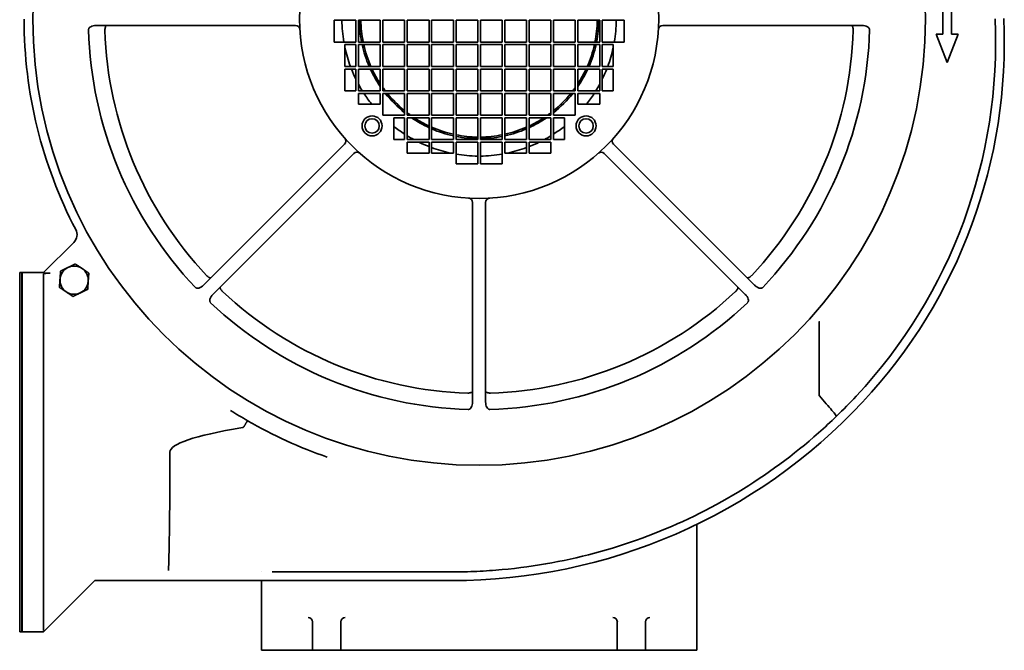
# Model space of a CAD drawing. Header units: millimetres. Extents: x 194 to 646, y 39 to 555.
# Tile 1 of 2: x 194 to 646, y 39 to 329. Entities that reach past the tile are written whole.
import ezdxf

# ---------------------------------------------------------------- set-up
doc = ezdxf.new("R2010")
doc.units = ezdxf.units.MM
doc.header["$LTSCALE"] = 2
doc.layers.add('Krawędzie widoczne(ISO)', color=7, linetype='Continuous', lineweight=35, true_color=0x262659)

msp = doc.modelspace()

# ---------------------------------------------------------------- linework, layer by layer
at = {"layer": 'Krawędzie widoczne(ISO)'}
for p, q in [((617.88, 336.37), (617.88, 322.37)), ((621.88, 322.37), (621.88, 336.37)), ((320.53, 326.37), (228.97, 326.37)), ((338.28, 318.77), (338.28, 328.77)), ((338.28, 328.77), (348.28, 328.77)), ((348.28, 328.77), (348.28, 318.77)), ((349.48, 318.77), (349.48, 328.77)), ((349.48, 328.77), (359.48, 328.77)), ((359.48, 328.77), (359.48, 318.77)), ((360.68, 318.77), (360.68, 328.77)), ((360.68, 328.77), (370.68, 328.77)), ((370.68, 328.77), (370.68, 318.77)), ((371.88, 318.77), (371.88, 328.77)), ((371.88, 328.77), (381.88, 328.77)), ((381.88, 328.77), (381.88, 318.77)), ((383.08, 318.77), (383.08, 328.77)), ((383.08, 328.77), (393.08, 328.77)), ((393.08, 328.77), (393.08, 318.77)), ((394.28, 318.77), (394.28, 328.77)), ((394.28, 328.77), (404.28, 328.77)), ((404.28, 328.77), (404.28, 318.77)), ((405.48, 328.77), (415.48, 328.77)), ((405.48, 318.77), (405.48, 328.77)), ((415.48, 328.77), (415.48, 318.77)), ((416.68, 328.77), (426.68, 328.77)), ((416.68, 318.77), (416.68, 328.77)), ((426.68, 328.77), (426.68, 318.77)), ((427.88, 328.77), (437.88, 328.77)), ((427.88, 318.77), (427.88, 328.77)), ((437.88, 328.77), (437.88, 318.77)), ((439.08, 328.77), (449.08, 328.77)), ((439.08, 318.77), (439.08, 328.77)), ((449.08, 328.77), (449.08, 318.77)), ((450.28, 328.77), (460.28, 328.77)), ((450.28, 318.77), (450.28, 328.77)), ((460.28, 328.77), (460.28, 318.77)), ((461.48, 328.77), (471.48, 328.77)), ((461.48, 318.77), (461.48, 328.77)), ((471.48, 328.77), (471.48, 318.77)), ((489.23, 326.37), (580.78, 326.37)), ((617.88, 322.37), (614.88, 322.37)), ((614.88, 322.37), (619.88, 309.37)), ((619.88, 309.37), (624.88, 322.37)), ((624.88, 322.37), (621.88, 322.37)), ((348.28, 318.77), (338.28, 318.77)), ((343.28, 307.57), (343.28, 317.57)), ((343.28, 317.57), (348.28, 317.57)), ((348.28, 317.57), (348.28, 307.57)), ((359.48, 318.77), (349.48, 318.77)), ((349.48, 317.57), (359.48, 317.57)), ((349.48, 307.57), (349.48, 317.57)), ((359.48, 317.57), (359.48, 307.57)), ((370.68, 318.77), (360.68, 318.77)), ((360.68, 307.57), (360.68, 317.57)), ((360.68, 317.57), (370.68, 317.57)), ((370.68, 317.57), (370.68, 307.57)), ((381.88, 318.77), (371.88, 318.77)), ((371.88, 307.57), (371.88, 317.57)), ((371.88, 317.57), (381.88, 317.57)), ((381.88, 317.57), (381.88, 307.57)), ((393.08, 318.77), (383.08, 318.77)), ((383.08, 317.57), (393.08, 317.57)), ((383.08, 307.57), (383.08, 317.57)), ((393.08, 317.57), (393.08, 307.57)), ((404.28, 318.77), (394.28, 318.77)), ((394.28, 307.57), (394.28, 317.57)), ((394.28, 317.57), (404.28, 317.57)), ((404.28, 317.57), (404.28, 307.57)), ((415.48, 318.77), (405.48, 318.77)), ((405.48, 317.57), (415.48, 317.57)), ((405.48, 307.57), (405.48, 317.57)), ((415.48, 317.57), (415.48, 307.57)), ((426.68, 318.77), (416.68, 318.77)), ((416.68, 317.57), (426.68, 317.57)), ((416.68, 307.57), (416.68, 317.57)), ((426.68, 317.57), (426.68, 307.57)), ((437.88, 318.77), (427.88, 318.77)), ((427.88, 317.57), (437.88, 317.57)), ((427.88, 307.57), (427.88, 317.57)), ((437.88, 317.57), (437.88, 307.57)), ((449.08, 318.77), (439.08, 318.77)), ((439.08, 317.57), (449.08, 317.57)), ((439.08, 307.57), (439.08, 317.57)), ((449.08, 317.57), (449.08, 307.57)), ((460.28, 318.77), (450.28, 318.77)), ((450.28, 317.57), (460.28, 317.57)), ((450.28, 307.57), (450.28, 317.57)), ((460.28, 317.57), (460.28, 307.57)), ((471.48, 318.77), (461.48, 318.77)), ((461.48, 307.57), (461.48, 317.57)), ((461.48, 317.57), (466.48, 317.57)), ((466.48, 317.57), (466.48, 307.57)), ((348.28, 307.57), (343.28, 307.57)), ((359.48, 307.57), (349.48, 307.57)), ((370.68, 307.57), (360.68, 307.57)), ((381.88, 307.57), (371.88, 307.57)), ((393.08, 307.57), (383.08, 307.57)), ((404.28, 307.57), (394.28, 307.57)), ((415.48, 307.57), (405.48, 307.57)), ((426.68, 307.57), (416.68, 307.57)), ((437.88, 307.57), (427.88, 307.57)), ((449.08, 307.57), (439.08, 307.57)), ((460.28, 307.57), (450.28, 307.57)), ((466.48, 307.57), (461.48, 307.57)), ((343.28, 306.37), (348.28, 306.37)), ((343.28, 296.37), (343.28, 306.37)), ((348.28, 306.37), (348.28, 296.37)), ((349.48, 306.37), (359.48, 306.37)), ((349.48, 296.37), (349.48, 306.37)), ((359.48, 306.37), (359.48, 296.37)), ((360.68, 296.37), (360.68, 306.37)), ((360.68, 306.37), (370.68, 306.37)), ((370.68, 306.37), (370.68, 296.37)), ((371.88, 296.37), (371.88, 306.37)), ((371.88, 306.37), (381.88, 306.37)), ((381.88, 306.37), (381.88, 296.37)), ((383.08, 306.37), (393.08, 306.37)), ((383.08, 296.37), (383.08, 306.37)), ((393.08, 306.37), (393.08, 296.37)), ((394.28, 296.37), (394.28, 306.37)), ((394.28, 306.37), (404.28, 306.37)), ((404.28, 306.37), (404.28, 296.37)), ((405.48, 306.37), (415.48, 306.37)), ((405.48, 296.37), (405.48, 306.37)), ((415.48, 306.37), (415.48, 296.37)), ((416.68, 306.37), (426.68, 306.37)), ((416.68, 296.37), (416.68, 306.37)), ((426.68, 306.37), (426.68, 296.37)), ((427.88, 306.37), (437.88, 306.37)), ((427.88, 296.37), (427.88, 306.37)), ((437.88, 306.37), (437.88, 296.37)), ((439.08, 306.37), (449.08, 306.37)), ((439.08, 296.37), (439.08, 306.37)), ((449.08, 306.37), (449.08, 296.37)), ((450.28, 306.37), (460.28, 306.37)), ((450.28, 296.37), (450.28, 306.37)), ((460.28, 306.37), (460.28, 296.37)), ((461.48, 306.37), (466.48, 306.37)), ((461.48, 296.37), (461.48, 306.37)), ((466.48, 306.37), (466.48, 296.37)), ((348.28, 296.37), (343.28, 296.37)), ((359.48, 296.37), (349.48, 296.37)), ((349.48, 290.17), (349.48, 295.17)), ((349.48, 295.17), (359.48, 295.17)), ((359.48, 295.17), (359.48, 290.17)), ((370.68, 296.37), (360.68, 296.37)), ((360.68, 285.17), (360.68, 295.17)), ((360.68, 295.17), (370.68, 295.17)), ((370.68, 295.17), (370.68, 285.17)), ((381.88, 296.37), (371.88, 296.37)), ((371.88, 285.17), (371.88, 295.17)), ((371.88, 295.17), (381.88, 295.17)), ((381.88, 295.17), (381.88, 285.17)), ((393.08, 296.37), (383.08, 296.37)), ((383.08, 295.17), (393.08, 295.17)), ((383.08, 285.17), (383.08, 295.17)), ((393.08, 295.17), (393.08, 285.17)), ((404.28, 296.37), (394.28, 296.37)), ((394.28, 285.17), (394.28, 295.17)), ((394.28, 295.17), (404.28, 295.17)), ((404.28, 295.17), (404.28, 285.17)), ((415.48, 296.37), (405.48, 296.37)), ((405.48, 295.17), (415.48, 295.17)), ((405.48, 285.17), (405.48, 295.17)), ((415.48, 295.17), (415.48, 285.17)), ((426.68, 296.37), (416.68, 296.37)), ((416.68, 295.17), (426.68, 295.17)), ((416.68, 285.17), (416.68, 295.17)), ((426.68, 295.17), (426.68, 285.17)), ((437.88, 296.37), (427.88, 296.37)), ((427.88, 295.17), (437.88, 295.17)), ((427.88, 285.17), (427.88, 295.17)), ((437.88, 295.17), (437.88, 285.17)), ((449.08, 296.37), (439.08, 296.37)), ((439.08, 295.17), (449.08, 295.17)), ((439.08, 285.17), (439.08, 295.17)), ((449.08, 295.17), (449.08, 285.17)), ((460.28, 296.37), (450.28, 296.37)), ((450.28, 290.17), (450.28, 295.17)), ((450.28, 295.17), (460.28, 295.17)), ((460.28, 295.17), (460.28, 290.17)), ((466.48, 296.37), (461.48, 296.37)), ((359.48, 290.17), (349.48, 290.17)), ((460.28, 290.17), (450.28, 290.17)), ((370.68, 285.17), (360.68, 285.17)), ((381.88, 285.17), (371.88, 285.17)), ((393.08, 285.17), (383.08, 285.17)), ((404.28, 285.17), (394.28, 285.17)), ((415.48, 285.17), (405.48, 285.17)), ((426.68, 285.17), (416.68, 285.17)), ((437.88, 285.17), (427.88, 285.17)), ((449.08, 285.17), (439.08, 285.17)), ((365.68, 273.97), (365.68, 283.97)), ((365.68, 283.97), (370.68, 283.97)), ((370.68, 283.97), (370.68, 273.97)), ((371.88, 273.97), (371.88, 283.97)), ((371.88, 283.97), (381.88, 283.97)), ((381.88, 283.97), (381.88, 273.97)), ((383.08, 273.97), (383.08, 283.97)), ((383.08, 283.97), (393.08, 283.97)), ((393.08, 283.97), (393.08, 273.97)), ((394.28, 273.97), (394.28, 283.97)), ((394.28, 283.97), (404.28, 283.97)), ((404.28, 283.97), (404.28, 273.97)), ((405.48, 283.97), (415.48, 283.97)), ((405.48, 273.97), (405.48, 283.97)), ((415.48, 283.97), (415.48, 273.97)), ((416.68, 273.97), (416.68, 283.97)), ((416.68, 283.97), (426.68, 283.97)), ((426.68, 283.97), (426.68, 273.97)), ((427.88, 273.97), (427.88, 283.97)), ((427.88, 283.97), (437.88, 283.97)), ((437.88, 283.97), (437.88, 273.97)), ((439.08, 283.97), (444.08, 283.97)), ((439.08, 273.97), (439.08, 283.97)), ((444.08, 283.97), (444.08, 273.97)), ((278.37, 207.11), (343.11, 271.85)), ((370.68, 273.97), (365.68, 273.97)), ((381.88, 273.97), (371.88, 273.97)), ((371.88, 272.77), (381.88, 272.77)), ((371.88, 267.77), (371.88, 272.77)), ((381.88, 272.77), (381.88, 267.77)), ((393.08, 273.97), (383.08, 273.97)), ((383.08, 272.77), (393.08, 272.77)), ((383.08, 267.77), (383.08, 272.77)), ((393.08, 272.77), (393.08, 267.77)), ((404.28, 273.97), (394.28, 273.97)), ((394.28, 262.77), (394.28, 272.77)), ((394.28, 272.77), (404.28, 272.77)), ((404.28, 272.77), (404.28, 262.77)), ((415.48, 273.97), (405.48, 273.97)), ((405.48, 272.77), (415.48, 272.77)), ((405.48, 262.77), (405.48, 272.77)), ((415.48, 272.77), (415.48, 262.77)), ((426.68, 273.97), (416.68, 273.97)), ((416.68, 272.77), (426.68, 272.77)), ((416.68, 267.77), (416.68, 272.77)), ((426.68, 272.77), (426.68, 267.77)), ((437.88, 273.97), (427.88, 273.97)), ((427.88, 272.77), (437.88, 272.77)), ((427.88, 267.77), (427.88, 272.77)), ((437.88, 272.77), (437.88, 267.77)), ((444.08, 273.97), (439.08, 273.97)), ((466.65, 271.85), (531.38, 207.11)), ((347.35, 267.6), (282.61, 202.87)), ((381.88, 267.77), (371.88, 267.77)), ((393.08, 267.77), (383.08, 267.77)), ((426.68, 267.77), (416.68, 267.77)), ((437.88, 267.77), (427.88, 267.77)), ((462.4, 267.6), (527.14, 202.87)), ((404.28, 262.77), (394.28, 262.77)), ((415.48, 262.77), (405.48, 262.77)), ((401.88, 245.02), (401.88, 153.46)), ((407.88, 245.02), (407.88, 153.46)), ((218.74, 226.74), (204.88, 212.87)), ((193.88, 212.87), (193.88, 47.87)), ((193.88, 212.87), (194.88, 212.87)), ((194.88, 212.87), (194.88, 47.87)), ((194.88, 212.77), (194.98, 212.87)), ((194.98, 212.87), (194.98, 47.87)), ((204.88, 212.87), (194.98, 212.87)), ((204.88, 212.87), (204.88, 212.57)), ((204.88, 212.57), (207.88, 212.57)), ((204.88, 212.26), (204.88, 48.48)), ((561.08, 190.05), (561.08, 190.04)), ((561.08, 190.04), (561.08, 156.57)), ((504.88, 101.65), (504.88, 101.65)), ((504.88, 66.68), (504.88, 97.2)), ((304.88, 75.4), (304.88, 75.4)), ((309.87, 75.37), (392.37, 75.37)), ((207.88, 50.87), (228.38, 71.37)), ((228.38, 71.37), (392.37, 71.37)), ((304.88, 71.37), (304.88, 66.68)), ((304.88, 66.68), (304.88, 54.68)), ((504.88, 54.68), (504.88, 66.68)), ((304.88, 54.68), (304.88, 52.55)), ((504.88, 52.55), (504.88, 54.68)), ((205.31, 48.3), (207.88, 50.87)), ((304.88, 52.55), (304.88, 39.37)), ((328.38, 52.37), (328.38, 52.81)), ((328.38, 39.37), (328.38, 52.37)), ((341.38, 52.81), (341.38, 52.37)), ((341.38, 52.37), (341.38, 39.37)), ((468.38, 52.37), (468.38, 52.81)), ((468.38, 39.37), (468.38, 52.37)), ((481.38, 52.81), (481.38, 52.37)), ((481.38, 52.37), (481.38, 39.37)), ((504.88, 39.37), (504.88, 52.55)), ((193.88, 47.87), (194.88, 47.87)), ((194.88, 47.97), (194.98, 47.87)), ((204.88, 47.87), (194.98, 47.87)), ((205.18, 48.17), (204.88, 48.17)), ((204.88, 48.17), (204.88, 47.87)), ((204.88, 47.87), (205.18, 48.17)), ((205.31, 48.3), (205.18, 48.17)), ((314.88, 39.37), (304.88, 39.37)), ((328.38, 39.37), (314.88, 39.37)), ((341.38, 39.37), (328.38, 39.37)), ((468.38, 39.37), (341.38, 39.37)), ((481.38, 39.37), (468.38, 39.37)), ((494.88, 39.37), (481.38, 39.37)), ((504.88, 39.37), (494.88, 39.37))]:
    msp.add_line(p, q, dxfattribs=at)
for centre, radius in [((404.88, 329.37), 205), ((404.88, 329.37), 82.5), ((355.73, 280.23), 4.6), ((355.73, 280.23), 3.32), ((454.02, 280.23), 4.6), ((454.02, 280.23), 3.32)]:
    msp.add_circle(centre, radius, dxfattribs=at)
for centre, radius, start, end in [((404.88, 329.37), 209, 180.0283, 207.5863), ((404.88, 329.37), 63, 180.5457, 189.6863), ((404.88, 329.37), 55, 180.6251, 191.112), ((404.88, 329.37), 54.27, 180.6335, 191.2641), ((404.88, 329.37), 54.27, 348.7359, 359.3665), ((404.88, 329.37), 55, 348.888, 359.3749), ((404.88, 329.37), 63, 350.3137, 359.4543), ((403.92, 318.59), 238.2, 316.9958, 2.5934), ((403.92, 318.59), 242.2, 316.9958, 2.5934), ((404.88, 329.37), 179.43, 181.5796, 223.4204), ((404.88, 329.37), 171.93, 181.7369, 223.2631), ((404.88, 329.37), 171.93, 316.7369, 358.2631), ((404.88, 329.37), 179.43, 316.5796, 358.4204), ((404.88, 329.37), 55, 192.3889, 203.351), ((404.88, 329.37), 54.27, 192.559, 203.6857), ((404.88, 329.37), 54.27, 336.3143, 347.441), ((404.88, 329.37), 55, 336.649, 347.6111), ((404.88, 329.37), 63, 192.1015, 200.2448), ((404.88, 329.37), 63, 339.7552, 347.8985), ((404.88, 329.37), 63, 201.4125, 206.0498), ((404.88, 329.37), 55, 204.7199, 214.3654), ((404.88, 329.37), 54.27, 205.0768, 213.2163), ((404.88, 329.37), 54.27, 326.7837, 334.9232), ((404.88, 329.37), 55, 325.6346, 335.2801), ((404.88, 329.37), 63, 333.9502, 338.5875), ((404.88, 329.37), 63, 208.4341, 211.5881), ((404.88, 329.37), 63, 328.4119, 331.5659), ((404.88, 329.37), 63, 212.8783, 218.4786), ((404.88, 329.37), 54.27, 215.4625, 217.4528), ((404.88, 329.37), 55, 216.5212, 216.8699), ((404.88, 329.37), 55, 218.449, 231.551), ((404.88, 329.37), 54.27, 219.0664, 230.9336), ((404.88, 329.37), 54.27, 309.0664, 320.9336), ((404.88, 329.37), 55, 308.449, 321.551), ((404.88, 329.37), 54.27, 322.5472, 324.5375), ((404.88, 329.37), 55, 323.1301, 323.4788), ((404.88, 329.37), 63, 321.5214, 327.1217), ((404.88, 329.37), 54.27, 232.5472, 234.5375), ((404.88, 329.37), 55, 233.1301, 233.4788), ((404.88, 329.37), 54.27, 305.4625, 307.4528), ((404.88, 329.37), 55, 306.5212, 306.8699), ((404.88, 329.37), 55, 235.6346, 245.2801), ((404.88, 329.37), 54.27, 236.7837, 244.9232), ((404.88, 329.37), 54.27, 295.0768, 303.2163), ((404.88, 329.37), 55, 294.7199, 304.3654), ((404.88, 329.37), 63, 231.5214, 237.1217), ((404.88, 329.37), 54.27, 246.3143, 257.441), ((404.88, 329.37), 55, 246.649, 257.6111), ((404.88, 329.37), 54.27, 258.7359, 269.3665), ((404.88, 329.37), 54.27, 270.6335, 281.2641), ((404.88, 329.37), 54.27, 282.559, 293.6857), ((404.88, 329.37), 55, 282.3889, 293.351), ((404.88, 329.37), 63, 302.8783, 308.4786), ((404.88, 329.37), 63, 238.4119, 241.5659), ((404.88, 329.37), 63, 243.9502, 248.5875), ((404.88, 329.37), 55, 258.888, 269.3749), ((404.88, 329.37), 55, 270.6251, 281.112), ((404.88, 329.37), 63, 291.4125, 296.0498), ((404.88, 329.37), 63, 298.4341, 301.5881), ((404.88, 329.37), 63, 249.7552, 257.8985), ((404.88, 329.37), 63, 260.3137, 269.4543), ((404.88, 329.37), 63, 270.5457, 279.6863), ((404.88, 329.37), 63, 282.1015, 290.2448), ((215.21, 230.27), 5, 315, 27.5863), ((218.88, 209.37), 6.5, 115.9773, 175.9773), ((218.88, 209.37), 6.5, 55.9773, 115.9773), ((218.88, 209.37), 6.5, 355.9773, 55.9773), ((218.88, 209.37), 6.5, 175.9773, 235.9773), ((218.88, 209.37), 6.5, 295.9773, 355.9773), ((218.88, 209.37), 6.5, 235.9773, 295.9773), ((404.88, 329.37), 171.93, 226.7369, 268.2631), ((404.88, 329.37), 171.93, 271.7369, 313.2631), ((404.88, 329.37), 179.43, 226.5796, 268.4204), ((404.88, 329.37), 179.43, 271.5796, 313.4204), ((392.37, 329.37), 254, 314.0667, 316.9958), ((392.37, 329.37), 258, 270, 316.9958), ((404.88, 329.37), 213, 240.0645, 250.8821)]:
    msp.add_arc(centre, radius, start, end, dxfattribs=at)
for centre, major_axis, ratio, start_param, end_param in [((320.53, 324.37), (0.12, -2), 0.998625, 1.570858, 3.082497), ((489.23, 324.37), (0.12, 2), 0.998625, 0.059096, 1.570735), ((320.53, 324.37), (2, 0.12), 0.998625, 6.28314, 6.283231), ((341.69, 273.26), (1.33, -1.5), 0.998625, 0.059096, 1.570735), ((468.06, 273.26), (1.33, 1.5), 0.998625, 1.570858, 3.082497), ((468.06, 273.26), (-1.5, 1.33), 0.998625, 6.283142, 6.283232), ((348.77, 266.19), (1.5, -1.33), 0.998625, 1.570858, 3.082497), ((348.77, 266.19), (1.33, 1.5), 0.998625, 6.283139, 6.283229), ((460.99, 266.19), (1.5, 1.33), 0.998625, 0.059096, 1.570735), ((399.88, 245.02), (2, -0.12), 0.998625, 0.059096, 1.570735), ((409.88, 245.02), (2, 0.12), 0.998625, 1.570858, 3.082497), ((409.88, 245.02), (-0.12, 2), 0.998625, 6.28314, 6.28323), ((1824.88, 130.37), (-1562, 0), 0.035211, 6.076439, 6.283185), ((326.38, 52.41), (1.43, -1.43), 0.982697, 0.794125, 2.347468), ((343.38, 52.41), (-1.43, -1.43), 0.982697, 3.935717, 5.48906), ((466.38, 52.41), (1.43, -1.43), 0.982697, 0.794125, 2.347468), ((483.38, 52.41), (-1.43, -1.43), 0.982697, 3.935717, 5.48906), ((326.38, 52.37), (0, 2), 0.999848, 4.712389, 4.729842), ((343.38, 52.37), (0, 2), 0.999848, 1.553343, 1.570796), ((466.38, 52.37), (0, 2), 0.999848, 4.712389, 4.729842), ((483.38, 52.37), (0, 2), 0.999848, 1.553343, 1.570796)]:
    msp.add_ellipse(centre, major_axis=major_axis, ratio=ratio, start_param=start_param, end_param=end_param, dxfattribs=at)
for points, knots in [([(228.97, 326.37), (228.53, 326.37), (228.08, 326.32), (227.21, 326.13), (226.83, 325.99), (226.21, 325.64), (225.98, 325.44), (225.72, 325.11), (225.64, 324.98), (225.54, 324.7), (225.52, 324.57), (225.52, 324.42)], [-0.3531821, -0.3531821, -0.3531821, -0.3531821, -0.26102, -0.26102, -0.1687514, -0.1687514, -0.0870693, -0.0870693, -0.0423936, -0.0423936, 0, 0, 0, 0]), ([(233.64, 326.21), (233.64, 326.21), (233.63, 326.21), (233.57, 326.19), (233.49, 326.13), (233.36, 325.96), (233.29, 325.82), (233.17, 325.4), (233.12, 325.18), (233.06, 324.71), (233.04, 324.46), (233.03, 324.21)], [-0.3878833, -0.3878833, -0.3878833, -0.3878833, -0.3866514, -0.3866514, -0.2529209, -0.2529209, -0.1533607, -0.1533607, -0.0747745, -0.0747745, -0.000007, -0.000007, -0.000007, -0.000007]), ([(576.12, 326.21), (576.12, 326.21), (576.12, 326.21), (576.19, 326.19), (576.27, 326.13), (576.39, 325.96), (576.47, 325.82), (576.59, 325.4), (576.63, 325.18), (576.7, 324.71), (576.72, 324.46), (576.72, 324.21)], [-0.0007122, -0.0007122, -0.0007122, -0.0007122, 0, 0, 0.0773384, 0.0773384, 0.1349157, 0.1349157, 0.1803631, 0.1803631, 0.2236024, 0.2236024, 0.2236024, 0.2236024]), ([(584.24, 324.42), (584.24, 324.57), (584.21, 324.7), (584.11, 324.98), (584.04, 325.11), (583.78, 325.44), (583.54, 325.64), (582.92, 325.99), (582.54, 326.13), (581.68, 326.32), (581.23, 326.37), (580.78, 326.37)], [-0.5088626, -0.5088626, -0.5088626, -0.5088626, -0.4477767, -0.4477767, -0.3833989, -0.3833989, -0.2657019, -0.2657019, -0.1327733, -0.1327733, 0, 0, 0, 0]), ([(233.03, 324.21), (233.03, 324.2), (233.03, 324.19), (233.03, 324.18), (233.03, 324.17), (233.03, 324.16)], [0.000006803, 0.000006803, 0.000006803, 0.000006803, 0.002567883, 0.002567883, 0.005130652, 0.005130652, 0.005130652, 0.005130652]), ([(576.72, 324.16), (576.72, 324.17), (576.73, 324.18), (576.73, 324.19), (576.73, 324.2), (576.72, 324.21)], [0, 0, 0, 0, 0.00256277, 0.00256277, 0.00512385, 0.00512385, 0.00512385, 0.00512385]), ([(207.88, 212.57), (207.5, 212.57), (207.1, 212.57), (206.36, 212.54), (206.02, 212.52), (205.49, 212.47), (205.26, 212.43), (204.95, 212.35), (204.88, 212.31), (204.88, 212.26)], [0, 0, 0, 0, 0.1129535, 0.1129535, 0.225907, 0.225907, 0.3396105, 0.3396105, 0.453314, 0.453314, 0.453314, 0.453314]), ([(279.68, 211.54), (279.69, 211.54), (279.69, 211.53), (279.7, 211.52), (279.71, 211.51), (279.72, 211.51)], [0, 0, 0, 0, 0.00256277, 0.00256277, 0.005123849, 0.005123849, 0.005123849, 0.005123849]), ([(281.56, 210.52), (281.55, 210.52), (281.55, 210.52), (281.5, 210.48), (281.4, 210.47), (281.18, 210.51), (281.04, 210.55), (280.65, 210.76), (280.47, 210.89), (280.09, 211.17), (279.89, 211.33), (279.72, 211.51)], [-0.0007122, -0.0007122, -0.0007122, -0.0007122, 0, 0, 0.077342, 0.077342, 0.1349238, 0.1349238, 0.1803773, 0.1803773, 0.2236261, 0.2236261, 0.2236261, 0.2236261]), ([(528.2, 210.52), (528.2, 210.52), (528.2, 210.52), (528.26, 210.48), (528.36, 210.47), (528.57, 210.51), (528.72, 210.55), (529.1, 210.76), (529.29, 210.89), (529.67, 211.17), (529.86, 211.33), (530.04, 211.51)], [-0.3878565, -0.3878565, -0.3878565, -0.3878565, -0.3866248, -0.3866248, -0.2529117, -0.2529117, -0.1533611, -0.1533611, -0.0747779, -0.0747779, -0.000007, -0.000007, -0.000007, -0.000007]), ([(530.04, 211.51), (530.05, 211.51), (530.05, 211.52), (530.07, 211.53), (530.07, 211.54), (530.08, 211.54)], [0.000006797, 0.000006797, 0.000006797, 0.000006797, 0.002567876, 0.002567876, 0.005130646, 0.005130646, 0.005130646, 0.005130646]), ([(274.56, 206.04), (274.65, 205.94), (274.77, 205.86), (275.03, 205.74), (275.18, 205.7), (275.6, 205.65), (275.9, 205.68), (276.59, 205.86), (276.96, 206.04), (277.71, 206.51), (278.06, 206.79), (278.37, 207.11)], [-0.5088649, -0.5088649, -0.5088649, -0.5088649, -0.4477758, -0.4477758, -0.3833944, -0.3833944, -0.2657021, -0.2657021, -0.1327732, -0.1327732, 0, 0, 0, 0]), ([(287.01, 204.21), (286.84, 204.39), (286.68, 204.58), (286.39, 204.96), (286.27, 205.15), (286.05, 205.53), (286.01, 205.68), (285.98, 205.89), (285.99, 205.99), (286.03, 206.05), (286.03, 206.05), (286.03, 206.05)], [0.000007, 0.000007, 0.000007, 0.000007, 0.0747778, 0.0747778, 0.1533611, 0.1533611, 0.2529118, 0.2529118, 0.3866252, 0.3866252, 0.3878568, 0.3878568, 0.3878568, 0.3878568]), ([(287.01, 204.21), (287.02, 204.2), (287.02, 204.2), (287.04, 204.18), (287.04, 204.18), (287.05, 204.17)], [0.000006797, 0.000006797, 0.000006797, 0.000006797, 0.002567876, 0.002567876, 0.005130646, 0.005130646, 0.005130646, 0.005130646]), ([(522.71, 204.17), (522.71, 204.18), (522.72, 204.18), (522.73, 204.2), (522.74, 204.2), (522.74, 204.21)], [0, 0, 0, 0, 0.00256277, 0.00256277, 0.00512385, 0.00512385, 0.00512385, 0.00512385]), ([(523.73, 206.05), (523.73, 206.05), (523.73, 206.05), (523.77, 205.99), (523.78, 205.89), (523.74, 205.68), (523.7, 205.53), (523.49, 205.15), (523.36, 204.96), (523.07, 204.58), (522.92, 204.39), (522.74, 204.21)], [-0.0007122, -0.0007122, -0.0007122, -0.0007122, 0, 0, 0.077342, 0.077342, 0.1349238, 0.1349238, 0.1803774, 0.1803774, 0.2236262, 0.2236262, 0.2236262, 0.2236262]), ([(531.38, 207.11), (531.7, 206.79), (532.05, 206.51), (532.8, 206.04), (533.16, 205.86), (533.85, 205.68), (534.16, 205.65), (534.58, 205.7), (534.72, 205.74), (534.99, 205.86), (535.1, 205.94), (535.2, 206.04)], [-0.3531502, -0.3531502, -0.3531502, -0.3531502, -0.2610113, -0.2610113, -0.1687534, -0.1687534, -0.0870744, -0.0870744, -0.042396, -0.042396, 0, 0, 0, 0]), ([(282.61, 202.87), (282.3, 202.55), (282.01, 202.2), (281.54, 201.45), (281.37, 201.08), (281.18, 200.39), (281.16, 200.09), (281.21, 199.67), (281.25, 199.52), (281.37, 199.26), (281.45, 199.15), (281.55, 199.05)], [-0.3531507, -0.3531507, -0.3531507, -0.3531507, -0.2610115, -0.2610115, -0.1687534, -0.1687534, -0.0870743, -0.0870743, -0.042396, -0.042396, 0, 0, 0, 0]), ([(528.21, 199.05), (528.31, 199.15), (528.39, 199.26), (528.51, 199.52), (528.55, 199.67), (528.6, 200.09), (528.57, 200.39), (528.39, 201.08), (528.21, 201.45), (527.74, 202.2), (527.45, 202.55), (527.14, 202.87)], [-0.5088649, -0.5088649, -0.5088649, -0.5088649, -0.4477758, -0.4477758, -0.3833944, -0.3833944, -0.2657021, -0.2657021, -0.1327732, -0.1327732, 0, 0, 0, 0]), ([(561.01, 190.43), (561.01, 190.43), (561.01, 190.43), (561.03, 190.39), (561.05, 190.32), (561.07, 190.18), (561.08, 190.12), (561.08, 190.05)], [-0.04394278, -0.04394278, -0.04394278, -0.04394278, -0.043792, -0.043792, -0.01981349, -0.01981349, -0.00039329, -0.00039329, -0.00039329, -0.00039329]), ([(399.67, 157.52), (399.68, 157.52), (399.68, 157.52), (399.7, 157.52), (399.71, 157.52), (399.72, 157.52)], [0, 0, 0, 0, 0.00256277, 0.00256277, 0.00512385, 0.00512385, 0.00512385, 0.00512385]), ([(401.72, 158.13), (401.72, 158.13), (401.72, 158.13), (401.7, 158.06), (401.64, 157.98), (401.46, 157.86), (401.33, 157.78), (400.91, 157.66), (400.69, 157.62), (400.21, 157.55), (399.97, 157.53), (399.72, 157.52)], [-0.0007122, -0.0007122, -0.0007122, -0.0007122, 0, 0, 0.0773384, 0.0773384, 0.1349156, 0.1349156, 0.1803629, 0.1803629, 0.2236021, 0.2236021, 0.2236021, 0.2236021]), ([(408.04, 158.13), (408.04, 158.13), (408.04, 158.13), (408.05, 158.06), (408.12, 157.98), (408.29, 157.86), (408.43, 157.78), (408.85, 157.66), (409.07, 157.62), (409.54, 157.55), (409.79, 157.53), (410.04, 157.52)], [-0.3878834, -0.3878834, -0.3878834, -0.3878834, -0.3866515, -0.3866515, -0.2529209, -0.2529209, -0.1533607, -0.1533607, -0.0747745, -0.0747745, -0.000007, -0.000007, -0.000007, -0.000007]), ([(410.04, 157.52), (410.05, 157.52), (410.06, 157.52), (410.07, 157.52), (410.08, 157.52), (410.09, 157.52)], [0.000006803, 0.000006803, 0.000006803, 0.000006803, 0.002567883, 0.002567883, 0.005130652, 0.005130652, 0.005130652, 0.005130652]), ([(561.08, 156.57), (561.08, 156.53), (561.08, 156.49), (561.1, 156.41), (561.11, 156.38), (561.13, 156.32), (561.15, 156.29), (561.17, 156.26)], [-2.62642465, -2.62642465, -2.62642465, -2.62642465, -2.59665953, -2.59665953, -2.5705347, -2.5705347, -2.54710236, -2.54710236, -2.54710236, -2.54710236]), ([(561.17, 156.26), (562.24, 155), (563.32, 153.78), (564.31, 152.63), (565.31, 151.48), (566.22, 150.44), (566.96, 149.57), (567.67, 148.73), (568.23, 148.07), (568.58, 147.6), (568.92, 147.16), (569.07, 146.91), (569.02, 146.87), (569.02, 146.86), (569.02, 146.86), (569.02, 146.86)], [0, 0, 0, 0, 0.496559, 0.496559, 0.496559, 0.997993, 0.997993, 0.997993, 1.480056, 1.480056, 1.480056, 1.940102, 1.940102, 1.940102, 1.9429, 1.9429, 1.9429, 1.9429]), ([(399.93, 150.01), (400.07, 150.01), (400.21, 150.03), (400.48, 150.13), (400.61, 150.21), (400.95, 150.47), (401.14, 150.71), (401.5, 151.33), (401.64, 151.71), (401.83, 152.57), (401.88, 153.02), (401.88, 153.46)], [-0.5088619, -0.5088619, -0.5088619, -0.5088619, -0.4477762, -0.4477762, -0.3833986, -0.3833986, -0.2657018, -0.2657018, -0.1327733, -0.1327733, 0, 0, 0, 0]), ([(407.88, 153.46), (407.88, 153.02), (407.92, 152.57), (408.12, 151.71), (408.26, 151.33), (408.61, 150.71), (408.81, 150.47), (409.14, 150.21), (409.27, 150.13), (409.54, 150.03), (409.68, 150.01), (409.82, 150.01)], [-0.3531821, -0.3531821, -0.3531821, -0.3531821, -0.26102, -0.26102, -0.1687514, -0.1687514, -0.0870693, -0.0870693, -0.0423936, -0.0423936, 0, 0, 0, 0]), ([(298.59, 144.79), (298.58, 144.79), (298.57, 144.79), (298.56, 144.78), (298.55, 144.77), (298.54, 144.76), (298.52, 144.74), (298.51, 144.72), (298.49, 144.7), (298.47, 144.67), (298.46, 144.66), (298.46, 144.65), (298.45, 144.65), (298.43, 144.62), (298.4, 144.58), (298.37, 144.54), (298.34, 144.5), (298.31, 144.46), (298.28, 144.41), (298.25, 144.36), (298.21, 144.3), (298.17, 144.24), (298.16, 144.23), (298.16, 144.22), (298.15, 144.21), (298.11, 144.15), (298.07, 144.08), (298.02, 144.01), (297.98, 143.95), (297.94, 143.88), (297.9, 143.81), (297.89, 143.81), (297.89, 143.8), (297.89, 143.8), (297.84, 143.73), (297.79, 143.65), (297.74, 143.57), (297.69, 143.49), (297.64, 143.4), (297.59, 143.31), (297.58, 143.3), (297.57, 143.28), (297.56, 143.27), (297.5, 143.18), (297.44, 143.08), (297.38, 142.98), (297.33, 142.89), (297.27, 142.79), (297.21, 142.69), (297.15, 142.58), (297.08, 142.48), (297.02, 142.37), (296.96, 142.26), (296.9, 142.16), (296.83, 142.05), (296.83, 142.05), (296.83, 142.04), (296.82, 142.04)], [-0.5565478, -0.5565478, -0.5565478, -0.5565478, -0.5185873, -0.5185873, -0.5185873, -0.4809359, -0.4809359, -0.4809359, -0.4428451, -0.4428451, -0.4428451, -0.433961, -0.433961, -0.433961, -0.3960243, -0.3960243, -0.3960243, -0.3579016, -0.3579016, -0.3579016, -0.3200894, -0.3200894, -0.3200894, -0.3122336, -0.3122336, -0.3122336, -0.2741288, -0.2741288, -0.2741288, -0.2386517, -0.2386517, -0.2386517, -0.2365026, -0.2365026, -0.2365026, -0.2000264, -0.2000264, -0.2000264, -0.1621629, -0.1621629, -0.1621629, -0.155994, -0.155994, -0.155994, -0.1169955, -0.1169955, -0.1169955, -0.0791135, -0.0791135, -0.0791135, -0.0395567, -0.0395567, -0.0395567, -0.0022107, -0.0022107, -0.0022107, 0, 0, 0, 0]), ([(392.37, 75.37), (396.21, 75.37), (403.92, 75.55), (419.28, 76.6), (445.95, 80.26), (483.04, 90.61), (524.57, 110.86), (552.36, 131.31), (566.34, 144.27), (569.02, 146.86)], [14.406094, 14.406094, 14.406094, 14.406094, 15.499259, 16.592425, 18.778757, 23.15142, 27.524083, 31.896746, 32.957851, 32.957851, 32.957851, 32.957851]), ([(296.82, 142.04), (296.82, 142.03), (296.82, 142.03), (296.82, 142.03), (296.78, 141.97), (296.73, 141.91), (296.68, 141.87), (296.67, 141.87), (296.67, 141.86), (296.67, 141.86), (296.61, 141.82), (296.55, 141.79), (296.49, 141.76), (296.47, 141.75), (296.46, 141.75), (296.44, 141.74), (296.37, 141.71), (296.29, 141.69), (296.22, 141.68), (296.19, 141.67), (296.17, 141.67), (296.14, 141.66)], [1.8792872, 1.8792872, 1.8792872, 1.8792872, 1.8806532, 1.8806532, 1.8806532, 1.9111223, 1.9111223, 1.9111223, 1.9128808, 1.9128808, 1.9128808, 1.940887, 1.940887, 1.940887, 1.9483863, 1.9483863, 1.9483863, 1.980183, 1.980183, 1.980183, 1.9909625, 1.9909625, 1.9909625, 1.9909625]), ([(262.19, 76.06), (262.2, 76.2), (262.21, 76.38), (262.22, 76.57), (262.26, 77.27), (262.3, 78.27), (262.34, 79.55), (262.37, 80.66), (262.41, 81.97), (262.45, 83.47), (262.47, 84.6), (262.5, 85.83), (262.53, 87.17), (262.55, 88.4), (262.57, 89.73), (262.6, 91.14), (262.62, 92.77), (262.65, 94.51), (262.67, 96.34), (262.72, 99.69), (262.76, 103.36), (262.79, 107.24), (262.79, 107.9), (262.8, 108.55), (262.8, 109.22), (262.83, 112.35), (262.84, 115.6), (262.86, 118.9), (262.87, 122.66), (262.88, 126.51), (262.88, 130.37)], [-7.792822, -7.792822, -7.792822, -7.792822, -7.508319, -7.508319, -7.508319, -6.503667, -6.503667, -6.503667, -5.634023, -5.634023, -5.634023, -4.98545, -4.98545, -4.98545, -4.383434, -4.383434, -4.383434, -3.6819, -3.6819, -3.6819, -2.394134, -2.394134, -2.394134, -2.178387, -2.178387, -2.178387, -1.158932, -1.158932, -1.158932, 0, 0, 0, 0]), ([(204.88, 48.48), (204.88, 48.43), (204.95, 48.39), (205.16, 48.33), (205.23, 48.32), (205.31, 48.3)], [-0.453314, -0.453314, -0.453314, -0.453314, -0.3396105, -0.3396105, -0.296507, -0.296507, -0.296507, -0.296507])]:
    msp.add_open_spline(points, degree=3, knots=knots, dxfattribs=at)
for points in [[(212.39, 209.83), (212.52, 211.56), (212.66, 213.57)], [(212.66, 213.57), (214.47, 214.45), (216.03, 215.21)], [(216.03, 215.21), (217.6, 215.98), (219.4, 216.86)], [(219.4, 216.86), (221.07, 215.73), (222.51, 214.76)], [(222.51, 214.76), (223.96, 213.78), (225.63, 212.66)], [(225.63, 212.66), (225.48, 210.65), (225.36, 208.91)], [(212.13, 206.08), (212.27, 208.09), (212.39, 209.83)], [(225.36, 208.91), (225.24, 207.18), (225.1, 205.17)], [(215.24, 203.98), (213.8, 204.96), (212.13, 206.08)], [(218.35, 201.88), (216.68, 203.01), (215.24, 203.98)], [(221.73, 203.53), (220.16, 202.76), (218.35, 201.88)], [(225.1, 205.17), (223.29, 204.29), (221.73, 203.53)]]:
    msp.add_rational_spline(points, [1, 1.0379548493, 1], degree=2, dxfattribs=at)
msp.add_open_spline([(298.59, 144.79), (295.93, 146.32), (293.32, 147.9), (290.76, 149.52)], degree=3, dxfattribs=at)

doc.saveas('drawing.dxf')
